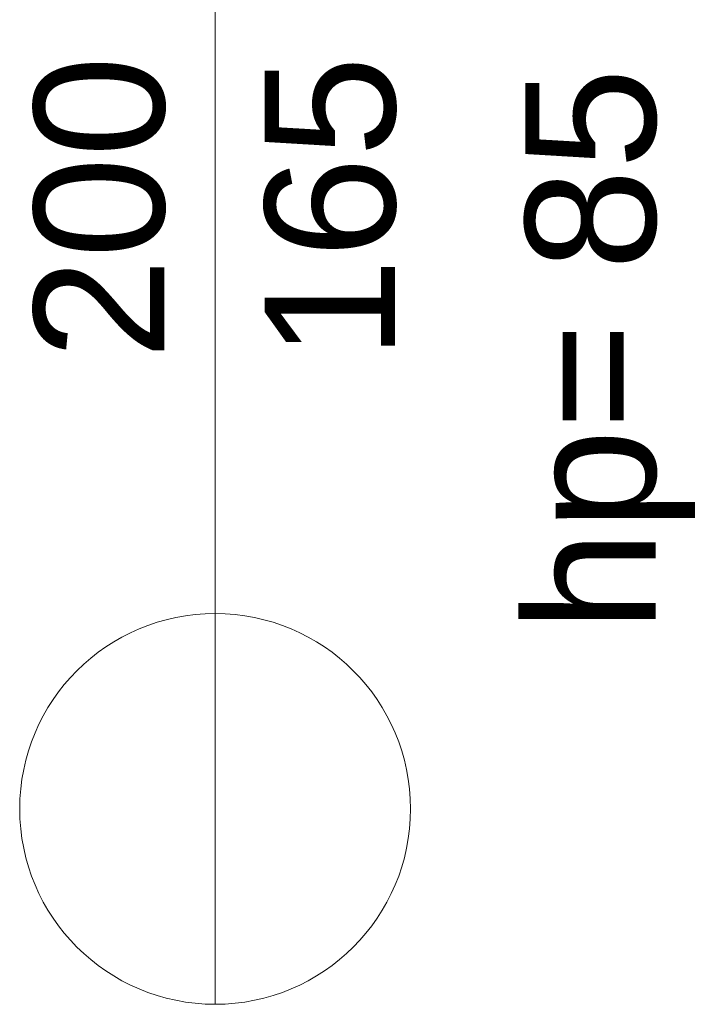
# Model space of a CAD drawing. Header units: millimetres. Extents: x -2286 to 43533, y -13832 to 14981.
# Tile 4 of 77: x 5141 to 5660, y -13070 to -12314. Entities that reach past the tile are written whole.
import ezdxf

# ---------------------------------------------------------------- set-up
doc = ezdxf.new("R2010")
doc.units = ezdxf.units.MM
doc.layers.add('A-GLAZ-IDEN', color=152, linetype='Continuous', lineweight=18)
doc.styles.add('Arial_5', font='arial.ttf', dxfattribs={"height": 100})
doc.styles.add('Arial_8', font='arial.ttf', dxfattribs={"height": 2})

# ---------------------------------------------------------------- blocks, each defined once
blk = doc.blocks.new('Okno_LD_typ 100 - --862013-4_piętro II PT - projektowany')
at = {"layer": 'A-GLAZ-IDEN'}
blk.add_line((0, 18.925), (0, -3.919), dxfattribs=at)
blk.add_circle((0, -0.919), 3, dxfattribs=at)
at = {"layer": 'A-GLAZ-IDEN', "insert": (4.761, 1.804), "char_height": 2, "width": 5.85232, "attachment_point": 1, "rotation": 90, "style": 'Arial_8'}
blk.add_mtext('hp= ', dxfattribs=at)

msp = doc.modelspace()

# ---------------------------------------------------------------- block references
at = {"layer": 'A-GLAZ-IDEN', "xscale": 49.99999999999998, "yscale": 49.99999999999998, "zscale": 49.99999999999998}
msp.add_blockref('Okno_LD_typ 100 - --862013-4_piętro II PT - projektowany', (5290.76, -12874.05), dxfattribs=at)

# ---------------------------------------------------------------- texts
at = {"layer": 'A-GLAZ-IDEN', "char_height": 100, "attachment_point": 1, "rotation": 90, "style": 'Arial_5'}
for s, insert, width in [('200', (5151.7, -12574.9), 288.6075), ('165', (5328.9, -12574.9), 288.6075), ('85', (5528.82, -12506.49), 192.405)]:
    msp.add_mtext(s, dxfattribs=dict(at, insert=insert, width=width))

doc.saveas('drawing.dxf')
